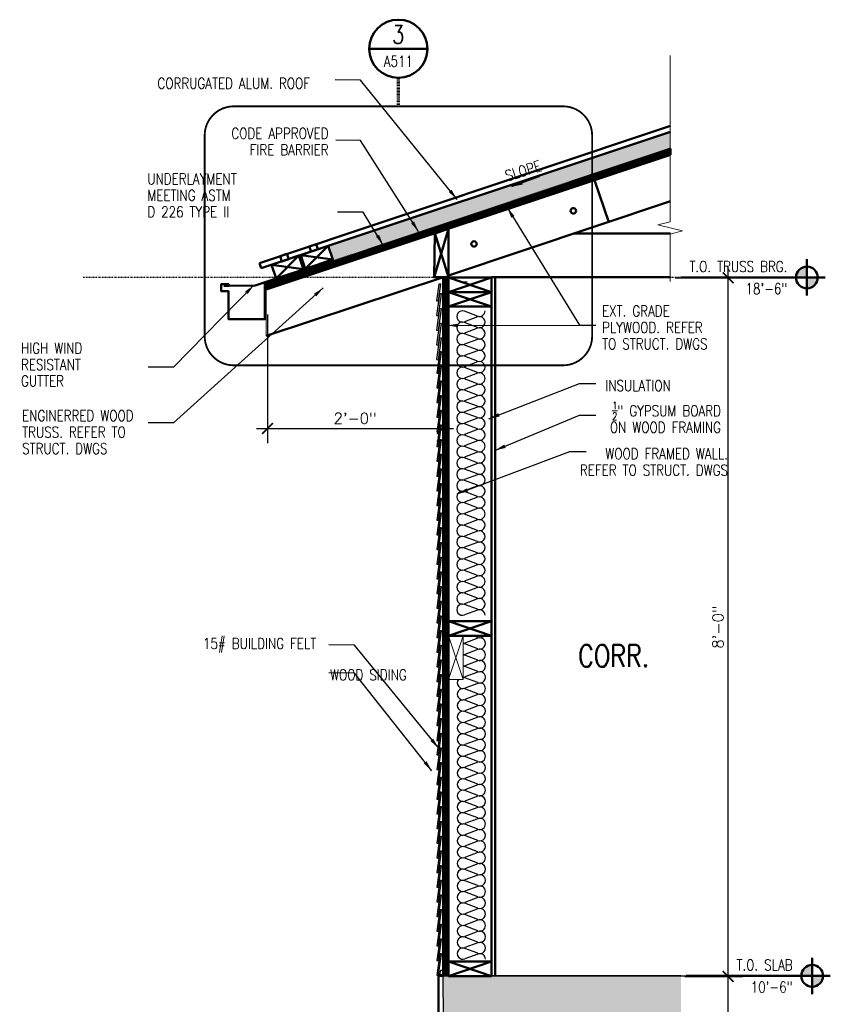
# Model space of a CAD drawing. Header units: inches. Extents: x -3803 to 34213, y -3756 to 4522.
# Tile 34 of 65: x 31952 to 32064, y 3666 to 3802. Entities that reach past the tile are written whole.
import ezdxf
from ezdxf.enums import TextEntityAlignment as Align

# ---------------------------------------------------------------- set-up
doc = ezdxf.new("R2010")
doc.units = ezdxf.units.IN
doc.header["$LTSCALE"] = 0.011
doc.header["$MEASUREMENT"] = 0
doc.header["$PDMODE"] = 1
doc.linetypes.add('HIDDEN2', pattern=[0.1875, 0.125, -0.0625])
doc.linetypes.add('PHANTOM2', pattern=[1.25, 0.625, -0.125, 0.125, -0.125, 0.125, -0.125])
doc.layers.get('0').update_dxf_attribs({"linetype": 'CONTINUOUS'})
doc.layers.get('Defpoints').update_dxf_attribs({"linetype": 'CONTINUOUS'})
for name, color, linetype in [('A-elev-5', 5, 'CONTINUOUS'), ('Fasteners', 9, 'CONTINUOUS'), ('Flashing', 5, 'CONTINUOUS'), ('Hatch', 254, 'CONTINUOUS')]:
    doc.layers.add(name, color=color, linetype=linetype)
for name, color, linetype, lineweight in [('A-STAIRS', 3, 'CONTINUOUS', 0), ('A-STRC-GRID', 104, 'PHANTOM2', 25), ('DIM', 4, 'CONTINUOUS', 13), ('G-DIM', 9, 'CONTINUOUS', 18), ('G-HATCH', 8, 'CONTINUOUS', 25), ('G-NOTE', 134, 'CONTINUOUS', 18), ('G-PEN0', 174, 'CONTINUOUS', 13), ('G-PEN2', 8, 'CONTINUOUS', 25), ('G-PEN3', 2, 'CONTINUOUS', 35), ('G-PEN4', 4, 'CONTINUOUS', 50), ('G-PEN5', 3, 'CONTINUOUS', 70), ('G-REF', 144, 'CONTINUOUS', 50), ('Panels', 6, 'CONTINUOUS', 50)]:
    doc.layers.add(name, color=color, linetype=linetype, lineweight=lineweight)
doc.styles.add('ROMANS', font='romans.shx')
doc.styles.add('ROMANS_SML_012', font='ROMANS.shx', dxfattribs={"width": 0.8, "height": 1.125})
doc.dimstyles.new('DIM_016', dxfattribs={"dimscale": 16, "dimtxt": 0.09375, "dimasz": 0.09375, "dimexe": 0.125, "dimexo": 0.09375, "dimgap": 0.03125, "dimtad": 1, "dimdec": 6, "dimrnd": 0.25, "dimzin": 15, "dimdsep": 46, "dimlunit": 4, "dimtxsty": 'ROMANS', "dimblk1": 'ARCHTICK', "dimblk2": 'ARCHTICK', "dimsah": 1, "dimcen": 0.0625, "dimdle": 0.09375, "dimclrd": 256, "dimclre": 256, "dimclrt": 134, "dimadec": 0, "dimazin": 0, "dimtfac": 1, "dimtdec": 6, "dimtix": 1, "dimtmove": 1, "dimatfit": 3, "dimfxl": 1, "dimtvp": 1.2, "dimfrac": 2, "dimtolj": 1, "dimtzin": 15, "dimarcsym": 0})

# ---------------------------------------------------------------- blocks, each defined once
blk = doc.blocks.new('_ArchTick')
at = {"color": 0, "linetype": 'ByBlock', "const_width": 0.15}
blk.add_lwpolyline([(-0.5, -0.5), (0.5, 0.5)], dxfattribs=at)
blk = doc.blocks.new('*D48')
at = {"layer": 'Defpoints', "color": 0, "transparency": 16777216}
for p in [(31986.16, 3762.7), (32010.25, 3759.31), (32010.25, 3745.55)]:
    blk.add_point(p, dxfattribs=at)
at = {"layer": 'G-DIM', "lineweight": -2, "transparency": 16777216}
for p, q in [((31986.16, 3761.2), (31986.16, 3743.55)), ((32010.25, 3757.81), (32010.25, 3743.55)), ((31984.66, 3745.55), (32011.75, 3745.55))]:
    blk.add_line(p, q, dxfattribs=at)
at = {"layer": 'G-DIM', "lineweight": -2, "transparency": 16777216, "xscale": 1.5, "yscale": 1.5, "zscale": 1.5, "rotation": 180}
blk.add_blockref('_ArchTick', (31986.16, 3745.55), dxfattribs=at)
at = {"layer": 'G-DIM', "lineweight": -2, "transparency": 16777216, "xscale": 1.5, "yscale": 1.5, "zscale": 1.5}
blk.add_blockref('_ArchTick', (32010.25, 3745.55), dxfattribs=at)
at = {"layer": 'G-DIM', "color": 134, "transparency": 16777216, "insert": (31998.21, 3746.94), "char_height": 1.5, "attachment_point": 5, "style": 'ROMANS'}
blk.add_mtext('\\A1;2\'-0"', dxfattribs=at)
blk = doc.blocks.new('DET-REF')
blk.add_line((0.25, 0), (-0.25, 0))
blk.add_circle((0, 0), 0.25)
at = {"style": 'ROMANS', "width": 0.8}
blk.add_attdef('A', text='', height=0.1562, dxfattribs=at).set_placement((-0.0013, 0.0449), align=Align.CENTER)
at = {"color": 134, "style": 'ROMANS', "width": 0.8}
blk.add_attdef('AXXX', text='', height=0.0938, dxfattribs=at).set_placement((0, -0.1538), align=Align.CENTER)
blk = doc.blocks.new('FLR-REF2')
h = blk.add_hatch(color=256)
h.paths.add_polyline_path([(0, 0.0938, 0.414214), (-0.0938, 0), (0, 0)])
h.paths.add_polyline_path([(0.0938, 0), (0, 0), (0, -0.0938, 0.414214)])
for p, q in [((0, 0.1562), (0, -0.1562)), ((0.1562, 0), (-1.0834, 0)), ((0, 0), (0, 0))]:
    blk.add_line(p, q)
blk.add_circle((0, 0), 0.0938)
at = {"color": 134, "style": 'ROMANS', "width": 0.8}
for p in [(-0.168, 0.0469), (-0.168, -0.143)]:
    blk.add_attdef('XX', text='', height=0.0938, dxfattribs=at).set_placement(p, align=Align.RIGHT)
blk = doc.blocks.new('WOOD ROOF SECTION CUT 1')
at = {"layer": 'A-STAIRS', "ltscale": 10, "true_color": 0xc7c8ca}
h = blk.add_hatch(dxfattribs=at)
h.set_pattern_fill('ANSI31', color=9)
h.set_pattern_definition([(45, (-29769.1231, -3788.30889), (-0.08838834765, 0.08838834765), [])])
h.paths.add_polyline_path([(27.59, 16.87), (27.59, 17.67), (-28.03, -0.87), (-28.02, -1.66)])
at = {"layer": 'Hatch', "ltscale": 10, "true_color": 0xc7c8ca}
h = blk.add_hatch(dxfattribs=at)
h.set_pattern_fill('AR-SAND', color=9, scale=0.5)
h.paths.add_polyline_path([(-19.49, 4.35), (27.59, 20.04), (27.59, 17.88), (-18.85, 2.45)])
at = {"color": 3, "ltscale": 10}
for p, q in [((-28.03, -0.87), (27.59, 17.67)), ((-2.63, 6.8), (27.59, 16.87))]:
    blk.add_line(p, q, dxfattribs=at)
at = {"layer": 'DIM', "ltscale": 10}
blk.add_line((-28.03, -8), (-28.03, -1.66), dxfattribs=at)
at = {"layer": 'Fasteners', "const_width": 0.04}
for points in [[(-33.3, -0.77), (-33.48, -0.77), (-33.66, -0.77)], [(-33.3, -1.27), (-33.66, -1.27)], [(-33.48, -1.27), (-33.48, -0.77)]]:
    blk.add_lwpolyline(points, dxfattribs=at)
at = {"layer": 'G-PEN3', "const_width": 0.0239}
for points in [[(-22.11, 1.31), (27.59, 17.88)], [(-28.21, -0.82), (-0.04, 8.58)]]:
    blk.add_lwpolyline(points, dxfattribs=at)
at = {"layer": 'G-PEN4', "ltscale": 10}
for p, q in [((19.07, 7.6), (17.14, 13.39)), ((-2.95, 0.27), (27.59, 10.47)), ((-2.95, 6.7), (-4.95, 0.03)), ((-2.95, 0.03), (-4.84, 6.07)), ((27.59, 6.03), (14.31, 6.03)), ((-19.49, 4.35), (-22.65, 1.18)), ((-23.52, 3), (-26.68, -0.16)), ((-23.28, 3.08), (-18.85, 2.45)), ((-27.31, 1.74), (-22.89, 1.12)), ((-28.03, -8), (-3.64, 0.03)), ((2.95, 0), (-2.95, -2)), ((-2.95, 0), (2.95, -2)), ((2.95, 0.03), (27.59, 0.03)), ((2.95, -2), (-2.95, -4)), ((-2.95, -2), (2.95, -4))]:
    blk.add_line(p, q, dxfattribs=at)
for points in [[(27.59, 16.87), (27.59, 17.67), (-28.03, -0.87), (-28.02, -1.66), (27.59, 16.87)], [(-23.28, 3.08), (-19.49, 4.35), (-18.85, 2.45)]]:
    blk.add_lwpolyline(points, dxfattribs=at)
at = {"layer": 'G-PEN4', "ltscale": 10, "flags": 128}
blk.add_lwpolyline([(-2.95, 0.03), (-2.95, 6.7), (-4.85, 6.06), (-4.95, 0.03)], close=True, dxfattribs=at)
at = {"layer": 'G-PEN4', "ltscale": 10}
for points in [[(-23.28, 3.08), (-19.49, 4.35), (-18.85, 2.45), (-22.65, 1.18)], [(-22.1, 4.27), (-21.15, 4.58), (-20.91, 3.87), (-21.86, 3.56)], [(-27.31, 1.74), (-23.52, 3), (-22.89, 1.1), (-26.68, -0.16)], [(-26.13, 2.92), (-25.18, 3.24), (-24.94, 2.53), (-25.89, 2.21)], [(-2.95, 0), (2.95, 0), (2.95, -2), (-2.95, -2)], [(-2.95, -2), (2.95, -2), (2.95, -4), (-2.95, -4)]]:
    blk.add_lwpolyline(points, close=True, dxfattribs=at)
for centre in [(14.2, 9.16), (0.55, 4.61)]:
    blk.add_circle(centre, 0.375, dxfattribs=at)
at = {"layer": 'Panels'}
for p, q in [((27.59, 20.83), (-28.97, 1.97)), ((27.59, 20.04), (-28.74, 1.26)), ((-28.74, 1.26), (-28.97, 1.97))]:
    blk.add_line(p, q, dxfattribs=at)
for points in [[(-18.92, 2.44), (-29.56, -1.08), (-33.14, -1.16), (-33.85, -1.16)], [(-33.21, -1.9), (-33.21, -5.75), (-28.21, -5.75), (-28.21, -0.82), (-28.21, -0.82)]]:
    blk.add_lwpolyline(points, dxfattribs=at)
blk.add_lwpolyline([(-33.83, -1.02), (-33.21, -1.02, 0.86034), (-33.21, -0.9), (-34.21, -0.9), (-34.21, -1.9), (-33.21, -1.9), (-33.21, -2.71)], format="xyb", dxfattribs=at)
blk = doc.blocks.new('scheme 04')
at = {"layer": 'A-STAIRS', "ltscale": 10, "true_color": 0xc7c8ca}
h = blk.add_hatch(dxfattribs=at)
h.set_pattern_fill('ANSI31', color=9)
h.set_pattern_definition([(45, (-30004.55113, -3730.3617), (-0.08838834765, 0.08838834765), [])])
h.paths.add_polyline_path([(-253.23, -60.03), (-252.48, -60.03), (-252.51, 35.98), (-253.23, 36)])
at = {"layer": 'G-PEN0', "true_color": 0xc7c8ca}
blk.add_hatch(color=9, dxfattribs=at).paths.add_polyline_path([(-220.52, -60), (-220.52, -66), (-233.32, -66), (-241.19, -66), (-253.19, -66), (-253.19, -60)])
at = {"color": 5, "ltscale": 10}
blk.add_line((-220.52, -60), (-247.19, -60), dxfattribs=at)
at = {"layer": 'A-elev-5', "ltscale": 10}
for p, q in [((-253.19, -66), (-253.23, -60.03)), ((-253.19, -60), (-219.26, -60))]:
    blk.add_line(p, q, dxfattribs=at)
at = {"layer": 'DIM', "ltscale": 10}
for p, q in [((-250.48, -19.28), (-252.48, -13.28)), ((-252.48, -19.28), (-250.48, -13.28))]:
    blk.add_line(p, q, dxfattribs=at)
for points in [[(-252.48, -13.28), (-250.48, -13.28), (-250.48, -19.28)], [(-248.59, -13.28), (-246.59, -13.28), (-246.59, -17.28)]]:
    blk.add_lwpolyline(points, dxfattribs=at)
blk.add_lwpolyline([(-250.48, -13.28), (-252.48, -13.28), (-252.48, -19.28), (-250.48, -19.28)], close=True, dxfattribs=at)
at = {"layer": 'Flashing', "const_width": 0.0239}
blk.add_lwpolyline([(-253.36, 36), (-253.36, -60.03)], dxfattribs=at)
at = {"layer": 'G-PEN2'}
for p, q in [((-253.85, 13.45), (-254.1, 13.48)), ((-252.44, -60.03), (-252.48, -5.21)), ((-253.85, -5.48), (-254.1, -5.44)), ((-252.44, -52.03), (-252.44, -59.65))]:
    blk.add_line(p, q, dxfattribs=at)
for points in [[(-253.8, 35.07), (-254.12, 32.77), (-253.87, 32.74), (-253.55, 35.06)], [(-253.71, 33.72), (-254.12, 30.75), (-253.87, 30.72), (-253.46, 33.7)], [(-253.71, 31.7), (-254.12, 28.74), (-253.87, 28.7), (-253.46, 31.68)], [(-253.71, 29.68), (-254.12, 26.72), (-253.87, 26.68), (-253.46, 29.66)], [(-253.71, 27.66), (-254.12, 24.7), (-253.87, 24.67), (-253.46, 27.65)], [(-253.69, 25.78), (-254.1, 22.81), (-253.85, 22.78), (-253.44, 25.76)], [(-253.69, 23.76), (-254.1, 20.79), (-253.85, 20.76), (-253.44, 23.74)], [(-253.69, 21.74), (-254.1, 18.77), (-253.85, 18.74), (-253.44, 21.72)], [(-253.69, 19.72), (-254.1, 16.76), (-253.85, 16.72), (-253.44, 19.7)], [(-253.69, 17.7), (-254.1, 14.74), (-253.85, 14.7), (-253.44, 17.68)], [(-253.69, 15.68), (-254.1, 12.72), (-253.85, 12.69), (-253.44, 15.67)], [(-253.69, 13.67), (-254.1, 10.7), (-253.85, 10.67), (-253.44, 13.65)], [(-253.69, 11.65), (-254.1, 8.68), (-253.85, 8.65), (-253.44, 11.63)], [(-253.69, 9.63), (-254.1, 6.66), (-253.85, 6.63), (-253.44, 9.61)], [(-253.69, 7.61), (-254.1, 4.65), (-253.85, 4.61), (-253.44, 7.59)], [(-253.69, 5.59), (-254.1, 2.63), (-253.85, 2.59), (-253.44, 5.57)], [(-253.69, 3.57), (-254.1, 0.61), (-253.85, 0.58), (-253.44, 3.56)], [(-253.69, 1.56), (-254.1, -1.41), (-253.85, -1.44), (-253.44, 1.54)], [(-253.69, -0.46), (-254.1, -3.43), (-253.85, -3.46), (-253.44, -0.48)], [(-253.69, -2.48), (-254.1, -5.44), (-253.85, -5.48), (-253.44, -2.5)], [(-253.69, -4.5), (-254.1, -7.46), (-253.85, -7.5), (-253.44, -4.52)], [(-253.69, -6.52), (-254.1, -9.48), (-253.85, -9.52), (-253.44, -6.53)], [(-253.69, -8.53), (-254.1, -11.5), (-253.85, -11.53), (-253.44, -8.55)], [(-253.69, -10.55), (-254.1, -13.52), (-253.85, -13.55), (-253.44, -10.57)], [(-253.69, -12.57), (-254.1, -15.54), (-253.85, -15.57), (-253.44, -12.59)], [(-253.69, -14.59), (-254.1, -17.55), (-253.85, -17.59), (-253.44, -14.61)], [(-253.69, -16.61), (-254.1, -19.57), (-253.85, -19.61), (-253.44, -16.63)], [(-253.69, -18.63), (-254.1, -21.59), (-253.85, -21.62), (-253.44, -18.64)], [(-253.69, -20.64), (-254.1, -23.61), (-253.85, -23.64), (-253.44, -20.66)], [(-253.69, -22.66), (-254.1, -25.63), (-253.85, -25.66), (-253.44, -22.68)], [(-253.69, -24.68), (-254.1, -27.65), (-253.85, -27.68), (-253.44, -24.7)], [(-253.69, -26.7), (-254.1, -29.66), (-253.85, -29.7), (-253.44, -26.72)], [(-253.69, -28.72), (-254.1, -31.68), (-253.85, -31.72), (-253.44, -28.74)], [(-253.69, -30.74), (-254.1, -33.7), (-253.85, -33.73), (-253.44, -30.75)], [(-253.69, -32.75), (-254.1, -35.72), (-253.85, -35.75), (-253.44, -32.77)], [(-253.69, -34.77), (-254.1, -37.74), (-253.85, -37.77), (-253.44, -34.79)], [(-253.69, -36.79), (-254.1, -39.76), (-253.85, -39.79), (-253.44, -36.81)], [(-253.69, -38.81), (-254.1, -41.77), (-253.85, -41.81), (-253.44, -38.83)], [(-253.69, -40.83), (-254.1, -43.79), (-253.85, -43.83), (-253.44, -40.85)], [(-253.69, -42.85), (-254.1, -45.81), (-253.85, -45.84), (-253.44, -42.86)], [(-253.69, -44.86), (-254.1, -47.83), (-253.85, -47.86), (-253.44, -44.88)], [(-253.69, -46.88), (-254.1, -49.85), (-253.85, -49.88), (-253.44, -46.9)], [(-253.69, -46.88), (-254.1, -49.85), (-253.85, -49.88), (-253.44, -46.9)], [(-253.69, -48.9), (-254.1, -51.87), (-253.85, -51.9), (-253.44, -48.92)], [(-253.69, -50.92), (-254.1, -53.88), (-253.85, -53.92), (-253.44, -50.94)], [(-253.69, -52.94), (-254.1, -55.9), (-253.85, -55.94), (-253.44, -52.96)], [(-253.69, -54.96), (-254.1, -57.92), (-253.85, -57.95), (-253.44, -54.97)], [(-253.69, -56.97), (-254.1, -59.94), (-253.85, -59.97), (-253.44, -56.99)]]:
    blk.add_lwpolyline(points, close=True, dxfattribs=at)
for points in [[(-253.76, 11.14), (-254.1, 8.68), (-253.85, 8.65), (-253.51, 11.14)], [(-253.76, -7.03), (-254.1, -9.48), (-253.85, -9.52), (-253.51, -7.03)], [(-253.56, -59.26), (-253.23, -59.26), (-253.23, -59.87), (-253.66, -59.87), (-253.56, -59.26)]]:
    blk.add_lwpolyline(points, dxfattribs=at)
at = {"layer": 'G-PEN4', "ltscale": 10}
for p, q in [((-253.23, 36), (-253.23, -60.03)), ((-246.09, 35.97), (-246.09, -60.05)), ((-246.59, -11.28), (-252.48, -13.28)), ((-252.48, -11.28), (-246.59, -13.28)), ((-246.59, -58.05), (-252.48, -60.05)), ((-252.48, -58.05), (-246.59, -60.05))]:
    blk.add_line(p, q, dxfattribs=at)
at = {"layer": 'G-PEN4'}
for p, q in [((-253.86, -60.03), (-253.86, -192)), ((-253.23, -60.03), (-253.86, -60.03))]:
    blk.add_line(p, q, dxfattribs=at)
at = {"layer": 'G-PEN4', "ltscale": 10}
blk.add_lwpolyline([(-252.48, -60.03), (-252.48, 31.97), (-246.58, 31.97), (-246.58, -60.03)], dxfattribs=at)
for points in [[(-252.48, -11.28), (-246.59, -11.28), (-246.59, -13.28), (-252.48, -13.28)], [(-252.48, -58.05), (-246.59, -58.05), (-246.59, -60.05), (-252.48, -60.05)]]:
    blk.add_lwpolyline(points, close=True, dxfattribs=at)
blk.add_blockref('WOOD ROOF SECTION CUT 1', (-249.53, 35.97))
blk = doc.blocks.new('*D57')
at = {"layer": 'Defpoints', "color": 0, "transparency": 16777216}
for p in [(32042.06, 3670.23), (32049.52, 3670.23), (32042.06, 3544.26)]:
    blk.add_point(p, dxfattribs=at)
at = {"layer": 'G-DIM', "lineweight": -2, "transparency": 16777216}
for p, q in [((32049.52, 3542.76), (32049.52, 3671.73)), ((32043.56, 3670.23), (32051.52, 3670.23)), ((32043.56, 3544.26), (32051.52, 3544.26))]:
    blk.add_line(p, q, dxfattribs=at)
at = {"layer": 'G-DIM', "lineweight": -2, "transparency": 16777216, "xscale": 1.5, "yscale": 1.5, "zscale": 1.5}
for p, rotation in [((32049.52, 3670.23), 90), ((32049.52, 3544.26), 270)]:
    blk.add_blockref('_ArchTick', p, dxfattribs=dict(at, rotation=rotation))
at = {"layer": 'G-DIM', "color": 134, "transparency": 16777216, "insert": (32048.13, 3607.25), "char_height": 1.5, "attachment_point": 5, "rotation": 90, "style": 'ROMANS'}
blk.add_mtext('\\A1;10\'-6"', dxfattribs=at)
blk = doc.blocks.new('*D56')
at = {"layer": 'Defpoints', "color": 0, "transparency": 16777216}
for p in [(32040.74, 3766.26), (32049.52, 3766.26), (32042.06, 3670.23)]:
    blk.add_point(p, dxfattribs=at)
at = {"layer": 'G-DIM', "lineweight": -2, "transparency": 16777216}
for p, q in [((32049.52, 3668.73), (32049.52, 3767.76)), ((32042.24, 3766.26), (32051.52, 3766.26)), ((32043.56, 3670.23), (32051.52, 3670.23))]:
    blk.add_line(p, q, dxfattribs=at)
at = {"layer": 'G-DIM', "lineweight": -2, "transparency": 16777216, "xscale": 1.5, "yscale": 1.5, "zscale": 1.5}
for p, rotation in [((32049.52, 3766.26), 90), ((32049.52, 3670.23), 270)]:
    blk.add_blockref('_ArchTick', p, dxfattribs=dict(at, rotation=rotation))
at = {"layer": 'G-DIM', "color": 134, "transparency": 16777216, "insert": (32048.13, 3718.25), "char_height": 1.5, "attachment_point": 5, "rotation": 90, "style": 'ROMANS'}
blk.add_mtext('\\A1;8\'-0"', dxfattribs=at)
blk = doc.blocks.new('2_12_ins')
for p, q in [((-0.678, 2.532), (-1.822, 2.967)), ((-0.678, 2.467), (-1.822, 2.032)), ((-0.678, 1.532), (-1.822, 1.967)), ((-0.678, 1.532), (-1.822, 1.967)), ((-0.678, 1.467), (-1.822, 1.032)), ((-0.678, 1.467), (-1.822, 1.032)), ((-0.678, 0.533), (-1.822, 0.967)), ((-0.678, 0.467), (-1.822, 0.033))]:
    blk.add_line(p, q)
for centre, start, end in [((-2, 2.5), 69.20394, 290.79606), ((-0.5, 3), 249.20394, 359.99327), ((-2, 1.5), 69.20394, 290.79606), ((-2, 1.5), 69.20394, 290.79606), ((-0.5, 2), 250.40449, 110.79606), ((-2, 0.5), 69.20394, 290.79606), ((-0.5, 1), 249.20394, 109.59551), ((-0.5, 0), 0.00673, 110.79606)]:
    blk.add_arc(centre, 0.5, start, end)

msp = doc.modelspace()

# ---------------------------------------------------------------- linework, layer by layer
at = {"color": 3, "ltscale": 10}
for p, q in [((31985.9955599, 3764.645445), (32011.3925048, 3773.1110933)), ((32011.109511, 3766.3076176), (32011.1130165, 3766.308797))]:
    msp.add_line(p, q, dxfattribs=at)
at = {"layer": 'A-STRC-GRID'}
msp.add_line((32057.51843, 3766.3088878), (31960.83738, 3766.3088878), dxfattribs=at)
at = {"layer": 'G-DIM', "ltscale": 10}
msp.add_line((32013.6322858, 3765.7103163), (32012.7631924, 3765.7103163), dxfattribs=at)
at = {"layer": 'G-HATCH'}
for p, q in [((32015.0967283, 3716.7191153), (32013.321903, 3716.0450619)), ((32015.0967283, 3716.7191153), (32013.321903, 3716.0450619)), ((32015.0967283, 3716.8201417), (32014.4680946, 3717.0588878)), ((32015.0967283, 3716.8201417), (32014.4680946, 3717.0588878)), ((32015.0967283, 3715.2701641), (32013.321903, 3715.9442175)), ((32015.0967283, 3715.1691377), (32013.321903, 3714.4950843)), ((32015.0967283, 3713.7200045), (32013.321903, 3714.3940579)), ((32015.0967283, 3713.6189781), (32013.321903, 3712.9449246)), ((32015.0967283, 3712.1700268), (32013.321903, 3712.8440802)), ((32015.0967283, 3712.1700268), (32013.321903, 3712.8440802)), ((32015.0967283, 3712.0690004), (32013.321903, 3711.394947)), ((32015.0967283, 3712.0690004), (32013.321903, 3711.394947)), ((32015.0967283, 3710.6200492), (32013.321903, 3711.2941026)), ((32015.0967283, 3710.5190228), (32013.321903, 3709.8449694))]:
    msp.add_line(p, q, dxfattribs=at)
for centre, start, end in [((32015.3719084, 3715.9947307), 249.203935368, 109.595513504), ((32015.3719084, 3717.5445263), 250.404486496, 321.201728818), ((32013.0467229, 3716.7696285), 272.289038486, 290.796064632), ((32013.0467229, 3716.7696285), 272.289038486, 290.796064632), ((32013.0467229, 3715.2196509), 69.203935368, 87.710961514), ((32015.3719084, 3714.4445711), 0.006726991, 110.796064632), ((32013.0467229, 3715.2196509), 272.289038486, 290.796064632), ((32013.0467229, 3713.6694913), 69.203935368, 87.710961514), ((32015.3719084, 3714.4445711), 249.203935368, 359.993273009), ((32015.3719084, 3712.8944114), 250.404486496, 110.796064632), ((32013.0467229, 3713.6694913), 272.289038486, 290.796064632), ((32013.0467229, 3712.1195136), 69.203935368, 87.710961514), ((32013.0467229, 3712.1195136), 69.203935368, 87.710961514), ((32013.0467229, 3710.569536), 140.848635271, 290.796064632), ((32013.0467229, 3712.1195136), 272.289038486, 290.796064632), ((32013.0467229, 3712.1195136), 272.289038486, 290.796064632), ((32013.0467229, 3710.569536), 69.203935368, 87.710961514), ((32015.3719084, 3711.3446158), 249.203935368, 109.595513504), ((32015.3719084, 3709.7944562), 0.006726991, 110.796064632)]:
    msp.add_arc(centre, 0.7750618, start, end, dxfattribs=at)
at = {"layer": 'G-NOTE'}
for p, q in [((32041.5341289, 3773.9674027), (32041.5346727, 3796.8234882)), ((32039.8361114, 3773.5440394), (32041.5341289, 3773.9674027)), ((32043.234708, 3772.696674), (32039.8361114, 3773.5440394)), ((32041.5362317, 3765.7681677), (32041.5366905, 3772.2733107)), ((32041.5366905, 3772.2733107), (32043.234708, 3772.696674))]:
    msp.add_line(p, q, dxfattribs=at)
at = {"layer": 'G-PEN4', "ltscale": 10}
msp.add_line((32011.0722481, 3766.5738197), (32016.012792, 3768.2360496), dxfattribs=at)
at = {"layer": 'G-PEN5', "linetype": 'HIDDEN2'}
msp.add_lwpolyline([(32004.1731981, 3789.8274739), (32004.1731981, 3793.7369954)], dxfattribs=at)
at = {"layer": 'G-PEN5', "linetype": 'HIDDEN2', "ltscale": 100, "const_width": 0.25}
msp.add_lwpolyline([(32026.815324, 3789.8274739), (31981.5310722, 3789.8274739, 0.4142135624), (31977.5310722, 3785.8274739), (31977.5310722, 3758.2310457, 0.4142135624), (31981.5310722, 3754.2310457), (32026.815324, 3754.2310457, 0.4142135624), (32030.815324, 3758.2310457), (32030.815324, 3785.8274739, 0.4142135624)], format="xyb", close=True, dxfattribs=at)
at = {"layer": 'G-PEN5', "const_width": 0.0239}
msp.add_lwpolyline([(31985.8078027, 3765.5244477), (31990.4631976, 3767.0648884)], dxfattribs=at)

# ---------------------------------------------------------------- block references
msp.add_blockref('scheme 04', (32263.5534416, 3730.3352919))
at = {"layer": 'G-HATCH', "xscale": 1.550123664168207, "yscale": 1.550123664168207, "zscale": 1.550123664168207}
for p in [(32016.0873057, 3757.07123), (32016.0873057, 3752.4211152), (32016.0873057, 3747.7710004), (32016.0873057, 3743.1208855), (32016.0873057, 3738.4707707), (32016.0873057, 3733.8206559), (32016.0873057, 3729.1705411), (32016.0873057, 3724.5204262), (32016.0873057, 3719.8703114), (32016.1469702, 3705.1444324), (32016.1469702, 3700.4943176), (32016.1469702, 3695.8442027), (32016.1469702, 3691.1940879), (32016.1469702, 3686.5439731), (32016.1469702, 3681.8938583), (32016.1469702, 3677.2437434), (32016.1469702, 3672.5936286)]:
    msp.add_blockref('2_12_ins', p, dxfattribs=at)
at = {"layer": 'G-REF', "xscale": 16, "yscale": 16, "zscale": 16}
msp.add_blockref('DET-REF', (32004.1731981, 3797.7369954), dxfattribs=at).add_auto_attribs({'A': '3', 'AXXX': 'A511'})
at = {"layer": 'G-REF'}
ref = msp.add_blockref('FLR-REF2', (32060.3547474, 3766.3088878), dxfattribs=dict(at, xscale=16, yscale=16, zscale=16))
ref.add_attrib('XX', 'T.O. TRUSS BRG.', dxfattribs={"layer": '0', "color": 134, "height": 1.5, "style": 'ROMANS', "width": 0.8}).set_placement((32057.6670013, 3767.0588878), align=Align.RIGHT)
ref.add_attrib('XX', '18\'-6"', dxfattribs={"layer": '0', "color": 134, "height": 1.5, "style": 'ROMANS', "width": 0.8}).set_placement((32057.6670013, 3764.0212508), align=Align.RIGHT)
ref = msp.add_blockref('FLR-REF2', (32061.0706973, 3670.3084685), dxfattribs=dict(at, xscale=16, yscale=16, zscale=16))
ref.add_attrib('XX', 'T.O. SLAB', dxfattribs={"layer": '0', "color": 134, "height": 1.5, "style": 'ROMANS', "width": 0.8}).set_placement((32058.3829512, 3671.0584685), align=Align.RIGHT)
ref.add_attrib('XX', '10\'-6"', dxfattribs={"layer": '0', "color": 134, "height": 1.5, "style": 'ROMANS', "width": 0.8}).set_placement((32058.3829512, 3668.0208315), align=Align.RIGHT)

# ---------------------------------------------------------------- texts
at = {"layer": 'G-NOTE', "line_spacing_factor": 0.903611, "style": 'ROMANS_SML_012'}
for s, insert, char_height, attachment_point in [('\\A1;CORRUGATED ALUM. ROOF', (31971.0338665, 3792.990177), 1.5, 4), ('\\A1;\\pxql;UNDERLAYMENT\\PMEETING ASTM\\PD 226 TYPE II', (31981.9371184, 3777.5921821), 1.5, 6), ('\\A1;\\pxql;HIGH WIND\\PRESISTANT\\PGUTTER', (31960.709137, 3754.3274412), 1.5, 6), ('\\A1;\\pxqr;INSULATION', (32041.6286583, 3751.4405633), 1.5, 6), ('\\A1;\\pxqr;{\\H0.7x;\\S1/2;}" GYPSUM BOARD\\PON WOOD FRAMING', (32048.5313068, 3747.0925691), 1.5, 6), ('\\A1;\\pxqr;\\PWOOD FRAMED WALL. \\PREFER TO STRUCT. DWGS', (32049.4986533, 3742.0764584), 1.5, 6), ('\\A1;15# BUILDING FELT', (31977.296679, 3715.7459124), 1.5, 4), ('\\A1;CORR.', (32038.6668313, 3714.3026325), 3, 6), ('\\A1;\\pxqr; WOOD SIDING', (31993.9510802, 3711.6846737), 1.5, 4)]:
    msp.add_mtext(s, dxfattribs=dict(at, insert=insert, char_height=char_height, attachment_point=attachment_point))
at = {"layer": 'G-NOTE', "char_height": 1.5, "line_spacing_factor": 0.903611, "style": 'ROMANS_SML_012'}
for s, insert, width, attachment_point in [('\\A1;\\pxqr;CODE APPROVED\\PFIRE BARRIER', (31961.0731914, 3784.9767851), 33.498529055, 4), ('\\A1;\\pxql;EXT. GRADE\\PPLYWOOD. REFER\\PTO STRUCT. DWGS', (32058.8601843, 3759.4349097), 26.678027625, 6), ('\\A1;\\pxql;ENGINERRED WOOD TRUSS. REFER TO STRUCT. DWGS', (31952.4314868, 3745.0480313), 21.718706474, 4)]:
    msp.add_mtext(s, dxfattribs=dict(at, insert=insert, width=width, attachment_point=attachment_point))
at = {"layer": 'G-NOTE', "insert": (32018.9125235, 3780.2144836), "char_height": 1.5, "attachment_point": 4, "rotation": 17.262265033, "line_spacing_factor": 0.903611, "style": 'ROMANS_SML_012'}
msp.add_mtext('\\A1;\\pxql;SLOPE', dxfattribs=at)

# ---------------------------------------------------------------- dimensions: what is measured, and where the dimension line sits
at = {"layer": 'G-DIM'}
for base, p1, p2, angle, picture, middle in [((32049.5195264, 3766.2594048), (32042.0555505, 3670.2325814), (32040.7432028, 3766.2594048), 90, '*D56', (32048.1266692, 3718.2459931)), ((32010.2497938, 3745.5473082), (31986.1610319, 3762.6995016), (32010.2497938, 3759.3088878), 180, '*D48', (31998.2054128, 3746.9401654)), ((32049.51952636, 3670.23258143), (32042.05555046, 3544.25940475), (32042.05555046, 3670.23258143), 90, '*D57', (32048.12666921, 3607.24599309))]:
    dim = msp.add_linear_dim(base=base, p1=p1, p2=p2, angle=angle, dimstyle='DIM_016', dxfattribs=at)
    dim.commit()
    dim.dimension.update_dxf_attribs({"geometry": picture, "text_midpoint": middle})

# ---------------------------------------------------------------- leaders
at = {"layer": 'G-NOTE'}
for points in [[(32012.2388394, 3777.0346769), (31998.9832383, 3793.4326772), (31995.4577884, 3793.4583755)], [(32006.9202302, 3772.6191607), (31998.9832383, 3785.1519685), (31995.5794252, 3785.1776668)], [(32019.7920235, 3778.7985453), (32023.5273744, 3780.1770776), (32019.7920235, 3778.7985453)], [(32019.1317282, 3775.9170921), (32029.0771346, 3759.7288263), (32031.3336605, 3759.7288263)], [(32002.0900937, 3770.7495681), (31999.3415128, 3775.2635262), (31995.8160629, 3775.2892245)], [(31984.3075522, 3765.2615213), (31973.2649977, 3753.9692086), (31969.7395477, 3753.9949068)], [(31993.8491644, 3764.8903713), (31973.2649977, 3746.3056641), (31969.7395477, 3746.3313623)], [(32010.890791, 3759.7087918), (32029.0771346, 3759.7288263), (32031.3336605, 3759.7288263)], [(32016.5972807, 3746.8790573), (32029.0771346, 3751.7344799), (32031.3336605, 3751.7344799)], [(32017.4432712, 3742.5310631), (32029.0771346, 3747.3864857), (32031.3336605, 3747.3864857)], [(32012.2519698, 3736.563863), (32027.7402146, 3742.370375), (32029.9967405, 3742.370375)], [(32009.722492, 3701.5876719), (31998.1191343, 3715.7739927), (31994.5936843, 3715.799691)], [(32008.7706133, 3698.499797), (31998.1191343, 3711.9338862), (31994.5936843, 3711.9595845)]]:
    msp.add_leader(points, dimstyle='DIM_016', dxfattribs=at)

doc.saveas('drawing.dxf')
